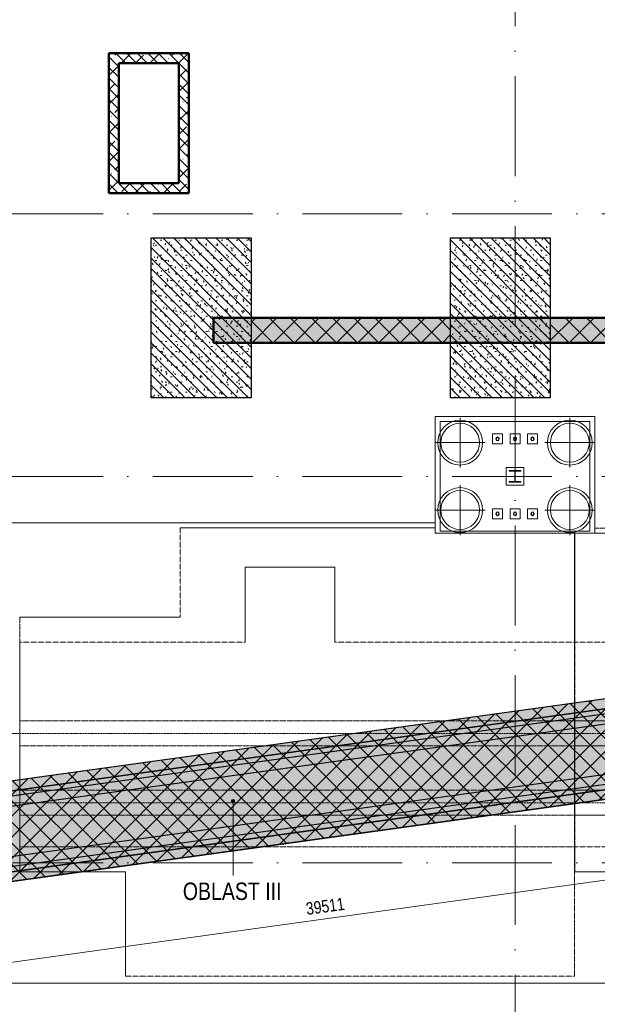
# Model space of a CAD drawing. Header units: millimetres. Extents: x -2694 to 330324, y -17289 to 76899.
# Tile 65 of 142: x 127840 to 139420, y 17913 to 37638. Entities that reach past the tile are written whole.
import ezdxf

# ---------------------------------------------------------------- set-up
doc = ezdxf.new("R2010")
doc.units = ezdxf.units.MM
for name, pattern in [('A_CARA_07', [7, 5, -2]), ('A_CARA_15', [7.6, 5, -1.3, 0, -1.3]), ('B_CARA_05', [4, 3, -1]), ('IMPORT-A_CARA_15', [760, 500, -130, 0, -130]), ('Čerchovaná 20mm', [3000, 2000, -500, 0, -500])]:
    doc.linetypes.add(name, pattern=pattern)
for name, color, linetype, lineweight in [('11542_003_OK-HALA_TaO-1_ET_R01_AciS_2025-04-14_sloupy_dwg', 150, 'Continuous', 9), ('CA_KOTY', 3, 'Continuous', 9), ('CA_KOTY-100', 3, 'Continuous', 9), ('CA_OSY', 5, 'IMPORT-A_CARA_15', 13), ('CA_PODLAHA25', 7, 'Continuous', 13), ('CA_POHHRA18', 9, 'Continuous', 9), ('CA_POHHRA25', 7, 'Continuous', 13), ('CA_REZY', 1, 'Continuous', 25), ('CA_SRAFY', 9, 'Continuous', 25), ('CA_TEXT25', 7, 'Continuous', 9), ('CA_ZAKLADY25', 7, 'Continuous', 13), ('CA_ZAKLADY5', 1, 'Continuous', 25), ('CA_ZARIZPRED', 8, 'Continuous', 13), ('Konstrukční přípoje', 7, 'Continuous', 13), ('SS_HALA_TaO-DODAVKA_STAVEBNI', 140, 'Continuous', 9), ('SS_HALA_TaO-SLOUP', 140, 'Continuous', 9)]:
    doc.layers.add(name, color=color, linetype=linetype, lineweight=lineweight)
doc.styles.add('Arial_2', font='arial.ttf', dxfattribs={"width": 0.8, "height": 250})
doc.styles.add('Arial_3', font='arial.ttf', dxfattribs={"width": 0.8, "height": 350})
doc.dimstyles.new('HP_Přímá_-_2_5_mm_Ariel', dxfattribs={"dimscale": 304.8, "dimtxt": 255.06485, "dimasz": 0.656168, "dimexe": 0.328084, "dimexo": 0.0625, "dimgap": 0.164042, "dimtad": 1, "dimdec": 0, "dimzin": 0, "dimdsep": 46, "dimtxsty": 'Arial_2', "dimblk1": 'OBLIQUE', "dimblk2": 'OBLIQUE', "dimsah": 1, "dimcen": 0.09, "dimazin": 0, "dimtfac": 1, "dimtdec": 4, "dimtix": 1, "dimtmove": 0, "dimatfit": 3, "dimfxl": 2.296588, "dimfxlon": 1, "dimtvp": 1, "dimtfill": 1, "dimtolj": 1, "dimtzin": 0, "dimarcsym": 2})
pattern_1 = [(0, (0, 0), (406.4, 101.6), [33.528, -271.272, 33.528, -271.272, -1625.6]), (0, (0, 0), (406.4, 101.6), [-609.6, 33.528, -576.072, 33.528, -271.272, -711.2]), (0, (0, 0), (406.4, 101.6), [-1524, 33.528, -169.672, 33.528, -474.472]), (120, (152.4, 50.8), (-291.18818, 301.152724), [33.528, -271.272, 33.528, -271.272, -1625.6]), (120, (152.4, 50.8), (-291.18818, 301.152724), [-609.6, 33.528, -576.072, 33.528, -271.272, -711.2]), (120, (152.4, 50.8), (-291.18818, 301.152724), [-1524, 33.528, -169.672, 33.528, -474.472]), (240, (203.2, 254), (-115.21182, -402.752724), [33.528, -271.272, 33.528, -271.272, -1625.6]), (240, (203.2, 254), (-115.21182, -402.752724), [-609.6, 33.528, -576.072, 33.528, -271.272, -711.2]), (240, (203.2, 254), (-115.21182, -402.752724), [-1524, 33.528, -169.672, 33.528, -474.472])]
pattern_2 = [(45, (0, 0), (-287.3682, 287.3682), []), (45, (287.37, 0), (-143.6841, 431.0523), [203.2, -101.6, 3.353, -98.247])]
pattern_3 = [(0, (0, 0), (609.6, 152.4), [50.292, -406.908, 50.292, -406.908, -2438.4]), (0, (0, 0), (609.6, 152.4), [-914.4, 50.292, -864.108, 50.292, -406.908, -1066.8]), (0, (0, 0), (609.6, 152.4), [-2286, 50.292, -254.508, 50.292, -711.708]), (120, (228.6, 76.2), (-436.78227, 451.729086), [50.292, -406.908, 50.292, -406.908, -2438.4]), (120, (228.6, 76.2), (-436.78227, 451.729086), [-914.4, 50.292, -864.108, 50.292, -406.908, -1066.8]), (120, (228.6, 76.2), (-436.78227, 451.729086), [-2286, 50.292, -254.508, 50.292, -711.708]), (240, (304.8, 381), (-172.81773, -604.129086), [50.292, -406.908, 50.292, -406.908, -2438.4]), (240, (304.8, 381), (-172.81773, -604.129086), [-914.4, 50.292, -864.108, 50.292, -406.908, -1066.8]), (240, (304.8, 381), (-172.81773, -604.129086), [-2286, 50.292, -254.508, 50.292, -711.708])]
pattern_4 = [(135, (0, 0), (-106.06602, -106.06602), [])]
pattern_5 = [(45, (0, 0), (-211.99273, 211.99273), []), (135, (0, 0), (-211.99273, -211.99273), [])]

# ---------------------------------------------------------------- blocks, each defined once
blk = doc.blocks.new('11542 TAO základy_rvt-1-BOURÁNÍ STÁVAJÍCÍCH ZÁKLADOVÝCH PRVKŮ')
at = {"layer": 'CA_SRAFY', "lineweight": 13}
h = blk.add_hatch(dxfattribs=at)
h.set_pattern_fill('FP_15', color=253, style=0, pattern_type=2)
h.set_pattern_definition(pattern_2)
h.paths.add_polyline_path([(131028, 36766), (131028, 36966), (129628, 36966), (129628, 36766), (130831, 36766)])
h = blk.add_hatch(dxfattribs=at)
h.set_pattern_fill('FP_15', color=253, style=0, pattern_type=2)
h.set_pattern_definition(pattern_2)
h.paths.add_polyline_path([(131228, 34366), (131228, 36966), (131028, 36966), (131028, 34366)])
h = blk.add_hatch(dxfattribs=at)
h.set_pattern_fill('FP_15', color=253, style=0, pattern_type=2)
h.set_pattern_definition(pattern_2)
h.paths.add_polyline_path([(129628, 36766), (129628, 34366), (129828, 34366), (129828, 36766)])
h = blk.add_hatch(dxfattribs=at)
h.set_pattern_fill('FP_15', color=253, style=0, pattern_type=2)
h.set_pattern_definition(pattern_2)
h.paths.add_polyline_path([(129628, 34166), (131228, 34166), (131228, 34366), (129628, 34366)])
h = blk.add_hatch(dxfattribs=at)
h.set_pattern_fill('FP_15', color=253, style=0, pattern_type=2)
h.set_pattern_definition(pattern_2)
h.paths.add_polyline_path([(167978, 31166), (167978, 31666), (131728, 31666), (131728, 31166), (161728, 31166)])
at = {"layer": 'CA_ZAKLADY25'}
h = blk.add_hatch(dxfattribs=at)
h.set_pattern_fill('FP_8', color=256, style=0, pattern_type=2)
h.set_pattern_definition(pattern_1)
h.paths.add_polyline_path([(132478, 30066), (132478, 33266), (130478, 33266), (130478, 30066), (130831, 30066)])
h = blk.add_hatch(dxfattribs=at)
h.set_pattern_fill('FP_8', color=256, style=0, pattern_type=2)
h.set_pattern_definition(pattern_1)
h.paths.add_polyline_path([(136478, 33266), (136478, 30066), (138478, 30066), (138478, 33266)])
at = {"layer": 'CA_POHHRA25', "color": 9, "lineweight": 25}
for p, q in [((131028, 36966), (129628, 36966)), ((129628, 36766), (129628, 36966)), ((131028, 36966), (131228, 36966)), ((131228, 34366), (131228, 36966)), ((129628, 36766), (129628, 34366)), ((129828, 34366), (129828, 36766)), ((129828, 36766), (131028, 36766)), ((131028, 36766), (131028, 34366)), ((129628, 34166), (129628, 34366)), ((131028, 34366), (129828, 34366)), ((131228, 34366), (131228, 34166)), ((129628, 34166), (131228, 34166)), ((136478, 31666), (131728, 31666)), ((131728, 31166), (131728, 31666)), ((138478, 31666), (136478, 31666)), ((148478, 31666), (138478, 31666)), ((131728, 31166), (136478, 31166)), ((136478, 31166), (138478, 31166)), ((138478, 31166), (145028, 31166))]:
    blk.add_line(p, q, dxfattribs=at)
at = {"layer": 'CA_REZY', "color": 53, "lineweight": 50}
for p, q in [((131028, 36966), (129628, 36966)), ((129628, 36966), (129628, 36766)), ((131228, 36966), (131028, 36966)), ((131228, 34366), (131228, 36966)), ((129628, 36766), (129628, 34366)), ((129828, 34366), (129828, 36766)), ((129828, 36766), (131028, 36766)), ((131028, 36766), (131028, 34366)), ((129628, 34366), (129628, 34166)), ((131028, 34366), (129828, 34366)), ((131228, 34166), (131228, 34366)), ((129628, 34166), (131228, 34166)), ((136478, 31666), (131728, 31666)), ((131728, 31666), (131728, 31166)), ((138478, 31666), (136478, 31666)), ((148478, 31666), (138478, 31666)), ((131728, 31166), (136478, 31166)), ((136478, 31166), (138478, 31166)), ((138478, 31166), (145028, 31166))]:
    blk.add_line(p, q, dxfattribs=at)
at = {"layer": 'CA_ZAKLADY25', "color": 9, "linetype": 'B_CARA_05', "lineweight": 25}
for p, q in [((130478, 33266), (132478, 33266)), ((130478, 30066), (130478, 33266)), ((132478, 33266), (132478, 30066)), ((136478, 33266), (138478, 33266)), ((136478, 33264), (136478, 33266)), ((136478, 30066), (136478, 33264)), ((138478, 33266), (138478, 33264)), ((138478, 33264), (138478, 30066)), ((132478, 30066), (130478, 30066)), ((138478, 30066), (136478, 30066))]:
    blk.add_line(p, q, dxfattribs=at)
at = {"layer": 'CA_ZAKLADY5', "color": 253, "linetype": 'B_CARA_05', "lineweight": 13}
for p, q in [((130478, 33266), (130478, 30066)), ((132478, 33266), (130478, 33266)), ((132478, 30066), (132478, 33266)), ((136478, 33266), (136478, 33264)), ((138478, 33266), (136478, 33266)), ((136478, 33264), (136478, 30066)), ((138478, 33264), (138478, 33266)), ((138478, 30066), (138478, 33264)), ((130478, 30066), (132478, 30066)), ((136478, 30066), (138478, 30066))]:
    blk.add_line(p, q, dxfattribs=at)
blk = doc.blocks.new('11542_003_OK-HALA_TaO-1_ET_R01_AciS_2025-04-14_sloupy_dwg-1858929-BOURÁNÍ STÁVAJÍCÍCH ZÁKLADOVÝCH PRVKŮ')
at = {"layer": '11542_003_OK-HALA_TaO-1_ET_R01_AciS_2025-04-14_sloupy_dwg', "color": 140}
for p, q in [((137890, 28610), (137650, 28610)), ((137650, 28610), (137650, 28593)), ((137890, 28593), (137890, 28610)), ((137650, 28593), (137744, 28593)), ((137765, 28572), (137765, 28408)), ((137775, 28408), (137775, 28572)), ((137796, 28593), (137890, 28593)), ((137744, 28387), (137650, 28387)), ((137650, 28387), (137650, 28370)), ((137650, 28370), (137890, 28370)), ((137890, 28387), (137796, 28387)), ((137890, 28370), (137890, 28387))]:
    blk.add_line(p, q, dxfattribs=at)
for centre, radius, start, end in [((137420, 29240), 32, 0, 180), ((137420, 29240), 32, 180, 0), ((137770, 29240), 32, 0, 180), ((137770, 29240), 32, 180, 0), ((138120, 29240), 32, 0, 180), ((138120, 29240), 32, 180, 0), ((137744, 28572), 21, 0, 90), ((137744, 28408), 21, 270, 0), ((137796, 28572), 21, 90, 180), ((137796, 28408), 21, 180, 270), ((137420, 27740), 32, 0, 180), ((137420, 27740), 32, 180, 0), ((137770, 27740), 32, 0, 180), ((137770, 27740), 32, 180, 0), ((138120, 27740), 32, 0, 180), ((138120, 27740), 32, 180, 0)]:
    blk.add_arc(centre, radius, start, end, dxfattribs=at)
at = {"layer": 'SS_HALA_TaO-DODAVKA_STAVEBNI'}
for centre, start, end in [((137420, 29240), 0, 180), ((137420, 29240), 180, 0), ((137770, 29240), 0, 180), ((137770, 29240), 180, 0), ((138120, 29240), 0, 180), ((138120, 29240), 180, 0), ((137420, 27740), 0, 180), ((137420, 27740), 180, 0), ((137770, 27740), 0, 180), ((137770, 27740), 180, 0), ((138120, 27740), 0, 180), ((138120, 27740), 180, 0)]:
    blk.add_arc(centre, 32, start, end, dxfattribs=at)
at = {"layer": 'SS_HALA_TaO-SLOUP'}
for p, q in [((137890, 28610), (137650, 28610)), ((137650, 28610), (137650, 28593)), ((137890, 28593), (137890, 28610)), ((137650, 28593), (137744, 28593)), ((137765, 28572), (137765, 28408)), ((137775, 28408), (137775, 28572)), ((137796, 28593), (137890, 28593)), ((137744, 28387), (137650, 28387)), ((137650, 28387), (137650, 28370)), ((137650, 28370), (137890, 28370)), ((137890, 28387), (137796, 28387)), ((137890, 28370), (137890, 28387))]:
    blk.add_line(p, q, dxfattribs=at)
for centre, start, end in [((137744, 28572), 0, 90), ((137744, 28408), 270, 0), ((137796, 28572), 90, 180), ((137796, 28408), 180, 270)]:
    blk.add_arc(centre, 21, start, end, dxfattribs=at)
blk = doc.blocks.new('M_Šroub HPM-E - 64_E-V461-BOURÁNÍ STÁVAJÍCÍCH ZÁKLADOVÝCH PRVKŮ')
at = {"layer": 'Konstrukční přípoje'}
for p, q in [((-100, -100), (-100, 100)), ((-100, 100), (100, 100)), ((100, 100), (-100, 100)), ((-100, 100), (-100, -100)), ((100, 100), (100, -100)), ((100, -100), (100, 100)), ((100, -100), (-100, -100)), ((-100, -100), (100, -100))]:
    blk.add_line(p, q, dxfattribs=at)
at = {"layer": 'Konstrukční přípoje', "color": 250, "lineweight": 25}
for start, end in [(360, 180), (180, 360)]:
    blk.add_arc((0, 0), 32, start, end, dxfattribs=at)
at = {"layer": 'Konstrukční přípoje'}
for start, end in [(0, 180), (0, 180), (0, 180), (180, 360), (180, 360), (180, 360)]:
    blk.add_arc((0, 0), 32, start, end, dxfattribs=at)
blk = doc.blocks.new('M_Šroub HPM-E - 64_E-V462-BOURÁNÍ STÁVAJÍCÍCH ZÁKLADOVÝCH PRVKŮ')
at = {"layer": 'Konstrukční přípoje'}
for p, q in [((-100, -100), (-100, 100)), ((-100, 100), (100, 100)), ((100, 100), (-100, 100)), ((-100, 100), (-100, -100)), ((100, 100), (100, -100)), ((100, -100), (100, 100)), ((100, -100), (-100, -100)), ((-100, -100), (100, -100))]:
    blk.add_line(p, q, dxfattribs=at)
at = {"layer": 'Konstrukční přípoje', "color": 250, "lineweight": 25}
for start, end in [(360, 180), (180, 360)]:
    blk.add_arc((0, 0), 32, start, end, dxfattribs=at)
at = {"layer": 'Konstrukční přípoje'}
for start, end in [(0, 180), (0, 180), (0, 180), (180, 360), (180, 360), (180, 360)]:
    blk.add_arc((0, 0), 32, start, end, dxfattribs=at)
blk = doc.blocks.new('M_Šroub HPM-E - 64_E-V463-BOURÁNÍ STÁVAJÍCÍCH ZÁKLADOVÝCH PRVKŮ')
at = {"layer": 'Konstrukční přípoje'}
for p, q in [((-100, -100), (-100, 100)), ((-100, 100), (100, 100)), ((100, 100), (-100, 100)), ((-100, 100), (-100, -100)), ((100, 100), (100, -100)), ((100, -100), (100, 100)), ((100, -100), (-100, -100)), ((-100, -100), (100, -100))]:
    blk.add_line(p, q, dxfattribs=at)
at = {"layer": 'Konstrukční přípoje', "color": 250, "lineweight": 25}
for start, end in [(360, 180), (180, 360)]:
    blk.add_arc((0, 0), 32, start, end, dxfattribs=at)
at = {"layer": 'Konstrukční přípoje'}
for start, end in [(0, 180), (0, 180), (0, 180), (180, 360), (180, 360), (180, 360)]:
    blk.add_arc((0, 0), 32, start, end, dxfattribs=at)
blk = doc.blocks.new('M_Šroub HPM-E - 64_E-V464-BOURÁNÍ STÁVAJÍCÍCH ZÁKLADOVÝCH PRVKŮ')
at = {"layer": 'Konstrukční přípoje'}
for p, q in [((100, 100), (-100, 100)), ((-100, 100), (-100, -100)), ((-100, -100), (-100, 100)), ((-100, 100), (100, 100)), ((100, -100), (100, 100)), ((100, 100), (100, -100)), ((-100, -100), (100, -100)), ((100, -100), (-100, -100))]:
    blk.add_line(p, q, dxfattribs=at)
at = {"layer": 'Konstrukční přípoje', "color": 250, "lineweight": 25}
for start, end in [(360, 180), (180, 360)]:
    blk.add_arc((0, 0), 32, start, end, dxfattribs=at)
at = {"layer": 'Konstrukční přípoje'}
for start, end in [(0, 180), (0, 180), (0, 180), (180, 0), (180, 360), (180, 360)]:
    blk.add_arc((0, 0), 32, start, end, dxfattribs=at)
blk = doc.blocks.new('M_Šroub HPM-E - 64_E-V465-BOURÁNÍ STÁVAJÍCÍCH ZÁKLADOVÝCH PRVKŮ')
at = {"layer": 'Konstrukční přípoje'}
for p, q in [((100, 100), (-100, 100)), ((-100, 100), (-100, -100)), ((-100, -100), (-100, 100)), ((-100, 100), (100, 100)), ((100, -100), (100, 100)), ((100, 100), (100, -100)), ((-100, -100), (100, -100)), ((100, -100), (-100, -100))]:
    blk.add_line(p, q, dxfattribs=at)
at = {"layer": 'Konstrukční přípoje', "color": 250, "lineweight": 25}
for start, end in [(360, 180), (180, 360)]:
    blk.add_arc((0, 0), 32, start, end, dxfattribs=at)
at = {"layer": 'Konstrukční přípoje'}
for start, end in [(0, 180), (0, 180), (0, 180), (180, 0), (180, 360), (180, 360)]:
    blk.add_arc((0, 0), 32, start, end, dxfattribs=at)
blk = doc.blocks.new('M_Šroub HPM-E - 64_E-V466-BOURÁNÍ STÁVAJÍCÍCH ZÁKLADOVÝCH PRVKŮ')
at = {"layer": 'Konstrukční přípoje'}
for p, q in [((100, 100), (-100, 100)), ((-100, 100), (-100, -100)), ((-100, -100), (-100, 100)), ((-100, 100), (100, 100)), ((100, -100), (100, 100)), ((100, 100), (100, -100)), ((-100, -100), (100, -100)), ((100, -100), (-100, -100))]:
    blk.add_line(p, q, dxfattribs=at)
at = {"layer": 'Konstrukční přípoje', "color": 250, "lineweight": 25}
for start, end in [(360, 180), (180, 360)]:
    blk.add_arc((0, 0), 32, start, end, dxfattribs=at)
at = {"layer": 'Konstrukční přípoje'}
for start, end in [(0, 180), (0, 180), (0, 180), (180, 0), (180, 360), (180, 360)]:
    blk.add_arc((0, 0), 32, start, end, dxfattribs=at)
blk = doc.blocks.new('pilota 600 mm - D_900_780-2142294-BOURÁNÍ STÁVAJÍCÍCH ZÁKLADOVÝCH PRVKŮ')
at = {"layer": 'CA_POHHRA18'}
for q in [(0, 500), (-500, 0), (0, -500), (500, 0)]:
    blk.add_line((0, 0), q, dxfattribs=at)
blk = doc.blocks.new('pilota 600 mm - D_900_780-2142295-BOURÁNÍ STÁVAJÍCÍCH ZÁKLADOVÝCH PRVKŮ')
at = {"layer": 'CA_POHHRA18'}
for q in [(0, 500), (-500, 0), (500, 0), (0, -500)]:
    blk.add_line((0, 0), q, dxfattribs=at)
blk = doc.blocks.new('Obecné modely 4 - Obecné modely 4-2846433-BOURÁNÍ STÁVAJÍCÍCH ZÁKLADOVÝCH PRVKŮ')
at = {"layer": 'CA_ZARIZPRED'}
for p, q in [((141800, 23590), (138970, 23590)), ((138970, 23590), (138970, 23090)), ((138970, 23090), (138970, 23590)), ((138970, 23590), (141800, 23590)), ((141800, 23090), (141800, 23590)), ((141800, 23590), (141800, 23090)), ((138970, 23090), (141800, 23090)), ((141800, 23090), (138970, 23090)), ((141800, 22200), (138970, 22200)), ((138970, 22200), (138970, 21700)), ((138970, 21700), (138970, 22200)), ((138970, 22200), (141800, 22200)), ((141800, 21700), (141800, 22200)), ((141800, 22200), (141800, 21700)), ((138970, 21700), (141800, 21700)), ((141800, 21700), (138970, 21700))]:
    blk.add_line(p, q, dxfattribs=at)
blk = doc.blocks.new('DIMBLOCK3-BOURÁNÍ STÁVAJÍCÍCH ZÁKLADOVÝCH PRVKŮ')
at = {"layer": 'CA_KOTY-100'}
for p, q in [((153564, 22336), (153468, 23029)), ((153564, 22336), (114425, 16925)), ((153564, 22336), (153478, 22223)), ((153564, 22336), (153649, 22449)), ((153564, 22336), (153577, 22237)), ((114425, 16925), (114329, 17618)), ((114425, 16925), (114510, 17037)), ((114425, 16925), (114340, 16812)), ((114425, 16925), (114439, 16826))]:
    blk.add_line(p, q, dxfattribs=at)
at = {"layer": 'CA_KOTY-100', "color": 0, "insert": (133564, 19949), "char_height": 250, "width": 918.23, "attachment_point": 1, "rotation": 7.8719, "line_spacing_factor": 0.941778, "style": 'Arial_2', "bg_fill": 3, "box_fill_scale": 1.25, "bg_fill_color": 256, "bg_fill_true_color": 13158600, "bg_fill_transparency": 0}
blk.add_mtext('39511', dxfattribs=at)
blk = doc.blocks.new('_Oblique')
at = {"color": 0, "linetype": 'ByBlock', "lineweight": -2}
blk.add_line((-0.5, -0.5), (0.5, 0.5), dxfattribs=at)

msp = doc.modelspace()

# ---------------------------------------------------------------- hatches: boundary and pattern name
at = {"layer": 'CA_POHHRA18'}
h = msp.add_hatch(dxfattribs=at)
h.set_pattern_fill('FP_191', color=90, style=0, pattern_type=2)
h.set_pattern_definition(pattern_4)
h.paths.add_polyline_path([(129628, 34165.6), (131228, 34165.6), (131228, 36965.6), (129628, 36965.6)])
h.paths.add_polyline_path([(130831.1, 34365.6), (129828, 34365.6), (129828, 36765.6), (131028, 36765.6), (131028, 34365.6)])
h = msp.add_hatch(dxfattribs=at)
h.set_pattern_fill('FP_191', color=90, style=0, pattern_type=2)
h.set_pattern_definition(pattern_4)
h.paths.add_polyline_path([(132478, 30065.6), (132478, 33265.6), (130478, 33265.6), (130478, 30065.6), (130831.1, 30065.6)])
h = msp.add_hatch(dxfattribs=at)
h.set_pattern_fill('FP_191', color=240, style=0, pattern_type=2)
h.set_pattern_definition(pattern_4)
h.paths.add_polyline_path([(136478, 33263.7), (136478, 30063.7), (138478, 30063.7), (138478, 33263.7)])
h = msp.add_hatch(dxfattribs=at)
h.set_pattern_fill('FP_193', color=90, style=0, pattern_type=2)
h.set_pattern_definition(pattern_5)
h.paths.add_polyline_path([(166478, 31165.6), (166478, 31665.6), (162478, 31665.6), (162478, 31165.6)])
h.paths.add_polyline_path([(159746, 31165.6), (160478, 31165.6), (160478, 31665.6), (156478, 31665.6), (156478, 31165.6)])
h.paths.add_polyline_path([(154478, 31165.6), (154478, 31665.6), (150478, 31665.6), (150478, 31165.6)])
h.paths.add_polyline_path([(144478, 31165.6), (148478, 31165.6), (148478, 31665.6), (144478, 31665.6)])
h.paths.add_polyline_path([(140469.4, 31165.6), (142478, 31165.6), (142478, 31665.6), (138478, 31665.6), (138478, 31165.6)])
h.paths.add_polyline_path([(136478, 31165.6), (136478, 31665.6), (132478, 31665.6), (132478, 31165.6)])
h = msp.add_hatch(dxfattribs=at)
h.set_pattern_fill('FP_193', color=90, style=0, pattern_type=2)
h.set_pattern_definition(pattern_5)
h.paths.add_polyline_path([(114205.2, 18514.7), (153343.8, 23926), (153070.8, 25900.5), (114133, 20516.9), (105893, 21054.5), (105763.2, 19065.4), (111554.5, 18687.6)])
at = {"layer": 'CA_POHHRA25', "linetype": 'B_CARA_05'}
h = msp.add_hatch(dxfattribs=at)
h.set_pattern_fill('FP_4', color=256, style=0, pattern_type=2)
h.set_pattern_definition(pattern_3)
h.paths.add_polyline_path([(115621.2, 20419.8), (164135.6, 27127.5), (164111.1, 27427), (114133, 20516.9)])
h = msp.add_hatch(dxfattribs=at)
h.set_pattern_fill('FP_5', color=256, style=0, pattern_type=2)
h.set_pattern_definition(pattern_3)
h.paths.add_polyline_path([(114243.5, 20024.6), (164185.7, 26929.7), (164161.1, 27229.1), (114232.6, 20325.9)])
h = msp.add_hatch(dxfattribs=at)
h.set_pattern_fill('FP_6', color=256, style=0, pattern_type=2)
h.set_pattern_definition(pattern_3)
h.paths.add_polyline_path([(114290.7, 18718.7), (164295.4, 25632.5), (164270.9, 25931.9), (114279.8, 19020.1)])
h = msp.add_hatch(dxfattribs=at)
h.set_pattern_fill('FP_6', color=256, style=0, pattern_type=2)
h.set_pattern_definition(pattern_3)
h.paths.add_polyline_path([(114205.5, 18507.9), (164274.5, 25430.5), (164250, 25730), (114194.6, 18809.3)])
at = {"layer": 'CA_TEXT25'}
h = msp.add_hatch(color=256, dxfattribs=at)
edge = h.paths.add_edge_path()
edge.add_arc((132116.6, 21981.8), 35, 0, 360)
at = {"layer": 'CA_ZAKLADY25', "linetype": 'B_CARA_05'}
h = msp.add_hatch(dxfattribs=at)
h.set_pattern_fill('FP_6', color=256, style=0, pattern_type=2)
h.set_pattern_definition(pattern_3)
h.paths.add_polyline_path([(114295.2, 18711.8), (164290.8, 25624.3), (256533.4, 28017.2), (300316.5, 24830.7), (300433, 26438.8), (256575.5, 29630.7), (164143.8, 27232.5), (114232, 20331.6), (73888.4, 22973.1), (68679.3, 27876.5), (374.8, 32323.6), (270.9, 30726.9), (68008.8, 26316.6), (73272.1, 21394.9), (111554.5, 18891.1)])
h = msp.add_hatch(dxfattribs=at)
h.set_pattern_fill('FP_6', color=256, style=0, pattern_type=2)
h.set_pattern_definition(pattern_3)
h.paths.add_polyline_path([(114295.2, 18711.8), (164290.8, 25624.3), (256533.4, 28017.2), (300316.5, 24830.7), (300433, 26438.8), (256575.5, 29630.7), (164143.8, 27232.5), (114232, 20331.6), (73888.4, 22973.1), (68679.3, 27876.5), (374.8, 32323.6), (270.9, 30726.9), (68008.8, 26316.6), (73272.1, 21394.9), (111554.5, 18891.1)])
h = msp.add_hatch(dxfattribs=at)
h.set_pattern_fill('FP_6', color=256, style=0, pattern_type=2)
h.set_pattern_definition(pattern_3)
h.paths.add_polyline_path([(114205.2, 18514.7), (164274.5, 25437.3), (256538.1, 27831.1), (300315, 24639.3), (300460.1, 26633.1), (256584.9, 29826.2), (164111.1, 27427), (114133, 20516.9), (71848.8, 23275.6), (259.8, 29642.3), (82.6, 27650.1), (71406.6, 21306.9), (111554.5, 18687.6)])
h = msp.add_hatch(dxfattribs=at)
h.set_pattern_fill('FP_6', color=256, style=0, pattern_type=2)
h.set_pattern_definition(pattern_3)
h.paths.add_polyline_path([(114205.2, 18514.7), (164274.5, 25437.3), (256538.1, 27831.1), (300315, 24639.3), (300460.1, 26633.1), (256584.9, 29826.2), (164111.1, 27427), (114133, 20516.9), (71848.8, 23275.6), (259.8, 29642.3), (82.6, 27650.1), (71406.6, 21306.9), (111554.5, 18687.6)])

# ---------------------------------------------------------------- linework, layer by layer
at = {"layer": 'CA_OSY', "linetype": 'Čerchovaná 20mm', "lineweight": 9}
for p, q in [((137770, -1496.2), (137770, 75184.5)), ((-1493.6, 33749.9), (299971.9, 33749.9)), ((-1493.6, 28489.9), (299971.9, 28489.9)), ((-1493.6, 20749.9), (299971.9, 20749.9))]:
    msp.add_line(p, q, dxfattribs=at)
at = {"layer": 'CA_OSY', "linetype": 'A_CARA_15', "lineweight": 9}
for p, q in [((141800, 23339.9), (109200, 23339.9)), ((141800, 21949.9), (109200, 21949.9))]:
    msp.add_line(p, q, dxfattribs=at)
at = {"layer": 'CA_PODLAHA25', "color": 240, "linetype": 'A_CARA_07', "lineweight": 9}
for p, q in [((115370, 27559.9), (136170, 27559.9)), ((136170, 27559.9), (115370, 27559.9)), ((136170, 27559.9), (136170, 27349.9)), ((136170, 27349.9), (136170, 27559.9)), ((139370, 27349.9), (139370, 27449.9)), ((139370, 27449.9), (141665, 27449.9)), ((141665, 27449.9), (139370, 27449.9)), ((139370, 27449.9), (139370, 27349.9)), ((136170, 27349.9), (139370, 27349.9)), ((139370, 27349.9), (136170, 27349.9)), ((150865, 18339.9), (106240, 18339.9)), ((106240, 18339.9), (150865, 18339.9))]:
    msp.add_line(p, q, dxfattribs=at)
at = {"layer": 'CA_POHHRA25', "linetype": 'A_CARA_07', "lineweight": 9}
for p, q in [((129628, 36965.6), (129628, 34165.6)), ((131228, 36965.6), (129628, 36965.6)), ((131228, 34165.6), (131228, 36965.6)), ((129828, 34365.6), (129828, 36765.6)), ((129828, 36765.6), (131028, 36765.6)), ((131028, 36765.6), (131028, 34365.6)), ((131028, 34365.6), (129828, 34365.6)), ((129628, 34165.6), (131228, 34165.6)), ((130478, 33265.6), (130478, 30065.6)), ((132478, 33265.6), (130478, 33265.6)), ((132478, 30065.6), (132478, 33265.6)), ((138478, 33263.7), (136478, 33263.7)), ((136478, 33263.7), (136478, 30063.7)), ((138478, 30063.7), (138478, 33263.7)), ((136478, 31665.6), (132478, 31665.6)), ((132478, 31665.6), (132478, 31165.6)), ((136478, 31165.6), (136478, 31665.6)), ((142478, 31665.6), (138478, 31665.6)), ((138478, 31665.6), (138478, 31165.6)), ((132478, 31165.6), (136478, 31165.6)), ((138478, 31165.6), (142478, 31165.6)), ((130478, 30065.6), (132478, 30065.6)), ((136478, 30063.7), (138478, 30063.7)), ((153070.8, 25900.5), (114133, 20516.9)), ((114205.2, 18514.7), (153343.8, 23926))]:
    msp.add_line(p, q, dxfattribs=at)
at = {"layer": 'CA_POHHRA25', "linetype": 'B_CARA_05', "lineweight": 9}
for p, q in [((112655.7, 20312.7), (164111.1, 27427)), ((164111.1, 27427), (112655.7, 20312.7)), ((164161.1, 27229.1), (114232.6, 20325.9)), ((114232.6, 20325.9), (164161.1, 27229.1)), ((115621.2, 20419.8), (164135.6, 27127.5)), ((164135.6, 27127.5), (115621.2, 20419.8)), ((164185.7, 26929.7), (114243.5, 20024.6)), ((114243.5, 20024.6), (164185.7, 26929.7)), ((114279.8, 19020.1), (164270.9, 25931.9)), ((164270.9, 25931.9), (114279.8, 19020.1)), ((114194.6, 18809.3), (164250, 25730)), ((164250, 25730), (114194.6, 18809.3)), ((114290.7, 18718.7), (164295.4, 25632.5)), ((164295.4, 25632.5), (114290.7, 18718.7)), ((114205.5, 18507.9), (164274.5, 25430.5)), ((164274.5, 25430.5), (114205.5, 18507.9))]:
    msp.add_line(p, q, dxfattribs=at)
at = {"layer": 'CA_POHHRA25', "color": 240, "linetype": 'A_CARA_07', "lineweight": 9}
for p, q in [((131060, 25669.9), (131060, 27459.9)), ((131060, 27459.9), (136170, 27459.9)), ((136170, 27459.9), (136170, 27349.9)), ((136170, 27349.9), (138960, 27349.9)), ((138960, 27349.9), (138960, 18474.9)), ((138970, 25169.9), (138970, 27349.9)), ((134160, 26669.9), (132360, 26669.9)), ((132360, 26669.9), (132360, 25169.9)), ((134160, 25169.9), (134160, 26669.9)), ((127845, 20569.9), (127845, 25669.9)), ((127845, 25669.9), (131060, 25669.9)), ((127845, 25169.9), (127845, 21069.9)), ((127845, 25169.9), (132360, 25169.9)), ((134160, 25169.9), (138960, 25169.9)), ((138960, 25169.9), (138960, 21069.9)), ((142265, 25169.9), (138970, 25169.9)), ((138960, 23589.9), (127845, 23589.9)), ((127845, 23589.9), (127845, 23089.9)), ((127845, 23089.9), (127845, 23589.9)), ((127845, 23589.9), (138960, 23589.9)), ((138960, 23089.9), (138960, 23589.9)), ((138960, 23589.9), (138960, 23089.9)), ((127845, 23089.9), (138960, 23089.9)), ((138960, 23089.9), (127845, 23089.9)), ((138960, 22199.9), (127845, 22199.9)), ((127845, 22199.9), (127845, 21699.9)), ((127845, 21699.9), (127845, 22199.9)), ((127845, 22199.9), (138960, 22199.9)), ((138960, 21699.9), (138960, 22199.9)), ((138960, 22199.9), (138960, 21699.9)), ((127845, 21699.9), (138960, 21699.9)), ((138960, 21699.9), (127845, 21699.9)), ((127845, 21069.9), (138960, 21069.9)), ((142265, 21069.9), (138970, 21069.9)), ((129960, 20569.9), (127845, 20569.9)), ((129960, 18474.9), (129960, 20569.9)), ((138960, 18474.9), (129960, 18474.9))]:
    msp.add_line(p, q, dxfattribs=at)
at = {"layer": 'CA_REZY', "color": 240, "linetype": 'A_CARA_07', "lineweight": 9}
for p, q in [((136170, 27459.9), (131060, 27459.9)), ((131060, 27459.9), (131060, 25669.9)), ((136170, 27349.9), (136170, 27459.9)), ((138960, 27349.9), (136170, 27349.9)), ((138960, 25169.9), (138960, 27349.9)), ((141765, 27349.9), (138970, 27349.9)), ((138970, 27349.9), (138970, 25169.9)), ((132360, 25169.9), (132360, 26669.9)), ((132360, 26669.9), (134160, 26669.9)), ((134160, 26669.9), (134160, 25169.9)), ((131060, 25669.9), (127845, 25669.9)), ((127845, 25669.9), (127845, 25169.9)), ((127845, 25169.9), (132360, 25169.9)), ((134160, 25169.9), (138960, 25169.9)), ((138970, 25169.9), (142265, 25169.9)), ((138960, 21069.9), (127845, 21069.9)), ((127845, 21069.9), (127845, 20569.9)), ((138960, 18474.9), (138960, 21069.9)), ((142265, 21069.9), (138970, 21069.9)), ((138970, 21069.9), (138970, 20569.9)), ((127845, 20569.9), (129960, 20569.9)), ((129960, 20569.9), (129960, 18474.9)), ((138970, 20569.9), (141765, 20569.9)), ((129960, 18474.9), (138960, 18474.9))]:
    msp.add_line(p, q, dxfattribs=at)
at = {"layer": 'CA_TEXT25', "color": 50}
msp.add_line((132116.6, 21981.8), (132116.6, 20496.2), dxfattribs=at)
msp.add_circle((132116.6, 21981.8), 35, dxfattribs=at)
at = {"layer": 'CA_ZAKLADY25', "lineweight": 9}
for p, q in [((136170, 29689.9), (139370, 29689.9)), ((136170, 27459.9), (136170, 29689.9)), ((139370, 29689.9), (136170, 29689.9)), ((136170, 29689.9), (136170, 27459.9)), ((139370, 29689.9), (139370, 27349.9)), ((139370, 27349.9), (139370, 29689.9)), ((136170, 27349.9), (136170, 27459.9)), ((136170, 27459.9), (136170, 27349.9)), ((138960, 27349.9), (136170, 27349.9)), ((136170, 27349.9), (138960, 27349.9)), ((138960, 27289.9), (138960, 27349.9)), ((138960, 27349.9), (138960, 27289.9)), ((138970, 27289.9), (138960, 27289.9)), ((138960, 27289.9), (138970, 27289.9)), ((139370, 27349.9), (138970, 27349.9)), ((138970, 27349.9), (138970, 27289.9)), ((138970, 27289.9), (138970, 27349.9)), ((138970, 27349.9), (139370, 27349.9))]:
    msp.add_line(p, q, dxfattribs=at)
at = {"layer": 'CA_ZAKLADY25'}
for p, q in [((136270, 29589.9), (136270, 27389.9)), ((137170, 29589.9), (136270, 29589.9)), ((136270, 27389.9), (136270, 29589.9)), ((136270, 29589.9), (139270, 29589.9)), ((138370, 29589.9), (137170, 29589.9)), ((139270, 29589.9), (138370, 29589.9)), ((139270, 27389.9), (139270, 29589.9)), ((139270, 29589.9), (139270, 27389.9)), ((137595, 28664.9), (137945, 28664.9)), ((137595, 28314.9), (137595, 28664.9)), ((137595, 28664.9), (137595, 28314.9)), ((137945, 28664.9), (137595, 28664.9)), ((137945, 28664.9), (137945, 28314.9)), ((137945, 28664.9), (137945, 28314.9)), ((137945, 28314.9), (137595, 28314.9)), ((137595, 28314.9), (137945, 28314.9)), ((136270, 27389.9), (137170, 27389.9)), ((136270, 27389.9), (139270, 27389.9)), ((137170, 27389.9), (138370, 27389.9)), ((138370, 27389.9), (139270, 27389.9))]:
    msp.add_line(p, q, dxfattribs=at)
at = {"layer": 'CA_ZAKLADY25', "linetype": 'B_CARA_05', "lineweight": 9}
for p, q in [((114133, 20516.9), (164111.1, 27427)), ((164111.1, 27427), (114133, 20516.9)), ((114133, 20516.9), (164111.1, 27427)), ((164111.1, 27427), (114133, 20516.9)), ((114232, 20331.6), (164143.8, 27232.5)), ((164143.8, 27232.5), (114232, 20331.6)), ((114232, 20331.6), (164143.8, 27232.5)), ((164143.8, 27232.5), (114232, 20331.6)), ((164290.8, 25624.3), (114295.2, 18711.8)), ((114295.2, 18711.8), (164290.8, 25624.3)), ((164290.8, 25624.3), (114295.2, 18711.8)), ((114295.2, 18711.8), (164290.8, 25624.3)), ((164274.5, 25437.3), (114205.2, 18514.7)), ((114205.2, 18514.7), (164274.5, 25437.3)), ((164274.5, 25437.3), (114205.2, 18514.7)), ((114205.2, 18514.7), (164274.5, 25437.3))]:
    msp.add_line(p, q, dxfattribs=at)
at = {"layer": 'CA_ZAKLADY25', "color": 240, "linetype": 'A_CARA_07', "lineweight": 9}
for p, q in [((138970, 20569.9), (138970, 27349.9)), ((138970, 27349.9), (141765, 27349.9)), ((138970, 27349.9), (138970, 21069.9)), ((141765, 20569.9), (138970, 20569.9))]:
    msp.add_line(p, q, dxfattribs=at)
at = {"layer": 'CA_ZAKLADY25', "lineweight": 9}
for centre, radius, start, end in [((136670, 29164.9), 450, 90, 270), ((136670, 29164.9), 450, 90, 270), ((136670, 29164.9), 450, 270, 90), ((136670, 29164.9), 450, 270, 90), ((138870, 29164.9), 450, 90, 270), ((138870, 29164.9), 450, 90, 270), ((138870, 29164.9), 450, 270, 90), ((138870, 29164.9), 450, 270, 90), ((136670, 29164.9), 390, 360, 180), ((136670, 29164.9), 390, 360, 180), ((138870, 29164.9), 390, 0, 180), ((138870, 29164.9), 390, 360, 180), ((136670, 29164.9), 390, 180, 360), ((136670, 29164.9), 390, 180, 360), ((138870, 29164.9), 390, 180, 360), ((138870, 29164.9), 390, 180, 360), ((136670, 27814.9), 450, 90, 270), ((136670, 27814.9), 450, 90, 270), ((136670, 27814.9), 450, 270, 90), ((136670, 27814.9), 450, 270, 90), ((138870, 27814.9), 450, 90, 270), ((138870, 27814.9), 450, 90, 270), ((138870, 27814.9), 450, 270, 90), ((138870, 27814.9), 450, 270, 90), ((136670, 27814.9), 390, 0, 180), ((136670, 27814.9), 390, 360, 180), ((138870, 27814.9), 390, 360, 180), ((138870, 27814.9), 390, 360, 180), ((136670, 27814.9), 390, 180, 360), ((136670, 27814.9), 390, 180, 360), ((138870, 27814.9), 390, 180, 360), ((138870, 27814.9), 390, 180, 360)]:
    msp.add_arc(centre, radius, start, end, dxfattribs=at)

# ---------------------------------------------------------------- block references
at = {"lineweight": 5}
msp.add_blockref('11542 TAO základy_rvt-1-BOURÁNÍ STÁVAJÍCÍCH ZÁKLADOVÝCH PRVKŮ', (0, 0), dxfattribs=at)
at = {"layer": '11542_003_OK-HALA_TaO-1_ET_R01_AciS_2025-04-14_sloupy_dwg', "color": 140}
msp.add_blockref('11542_003_OK-HALA_TaO-1_ET_R01_AciS_2025-04-14_sloupy_dwg-1858929-BOURÁNÍ STÁVAJÍCÍCH ZÁKLADOVÝCH PRVKŮ', (0, 0), dxfattribs=at)
at = {"layer": 'CA_POHHRA18'}
for name, p, rotation in [('pilota 600 mm - D_900_780-2142295-BOURÁNÍ STÁVAJÍCÍCH ZÁKLADOVÝCH PRVKŮ', (136670, 29164.9), 269.9999999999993), ('pilota 600 mm - D_900_780-2142294-BOURÁNÍ STÁVAJÍCÍCH ZÁKLADOVÝCH PRVKŮ', (138870, 29164.9), 269.9999999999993), ('pilota 600 mm - D_900_780-2142294-BOURÁNÍ STÁVAJÍCÍCH ZÁKLADOVÝCH PRVKŮ', (136670, 27814.9), 89.99999999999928), ('pilota 600 mm - D_900_780-2142295-BOURÁNÍ STÁVAJÍCÍCH ZÁKLADOVÝCH PRVKŮ', (138870, 27814.9), 89.99999999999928)]:
    msp.add_blockref(name, p, dxfattribs=dict(at, rotation=rotation))
at = {"layer": 'CA_ZARIZPRED'}
msp.add_blockref('Obecné modely 4 - Obecné modely 4-2846433-BOURÁNÍ STÁVAJÍCÍCH ZÁKLADOVÝCH PRVKŮ', (0, 0), dxfattribs=at)
at = {"layer": 'Konstrukční přípoje'}
for name, p in [('M_Šroub HPM-E - 64_E-V462-BOURÁNÍ STÁVAJÍCÍCH ZÁKLADOVÝCH PRVKŮ', (137420, 29239.9)), ('M_Šroub HPM-E - 64_E-V461-BOURÁNÍ STÁVAJÍCÍCH ZÁKLADOVÝCH PRVKŮ', (137770, 29239.9)), ('M_Šroub HPM-E - 64_E-V463-BOURÁNÍ STÁVAJÍCÍCH ZÁKLADOVÝCH PRVKŮ', (138120, 29239.9)), ('M_Šroub HPM-E - 64_E-V465-BOURÁNÍ STÁVAJÍCÍCH ZÁKLADOVÝCH PRVKŮ', (137420, 27739.9)), ('M_Šroub HPM-E - 64_E-V464-BOURÁNÍ STÁVAJÍCÍCH ZÁKLADOVÝCH PRVKŮ', (137770, 27739.9)), ('M_Šroub HPM-E - 64_E-V466-BOURÁNÍ STÁVAJÍCÍCH ZÁKLADOVÝCH PRVKŮ', (138120, 27739.9))]:
    msp.add_blockref(name, p, dxfattribs=at)

# ---------------------------------------------------------------- next in the draw order: texts
at = {"layer": 'CA_TEXT25', "insert": (131111, 20353), "char_height": 350, "width": 2430.716, "attachment_point": 1, "style": 'Arial_3', "bg_fill": 3, "box_fill_scale": 1.25, "bg_fill_color": 256, "bg_fill_true_color": 13158600, "bg_fill_transparency": 0}
msp.add_mtext('OBLAST III', dxfattribs=at)

# ---------------------------------------------------------------- next in the draw order: dimensions: what is measured, and where the dimension line sits
at = {"layer": 'CA_KOTY'}
dim = msp.add_linear_dim(base=(114425.1, 16924.6), p1=(153467.8, 23029.3), p2=(114329.2, 17618), angle=7.87188, dimstyle='HP_Přímá_-_2_5_mm_Ariel', override={"dimpost": '<>', "dimfxl": 39510.858713}, dxfattribs=at)
dim.commit()
dim.dimension.update_dxf_attribs({"geometry": 'DIMBLOCK3-BOURÁNÍ STÁVAJÍCÍCH ZÁKLADOVÝCH PRVKŮ', "text_midpoint": (133970, 19806.3)})

doc.saveas('drawing.dxf')
